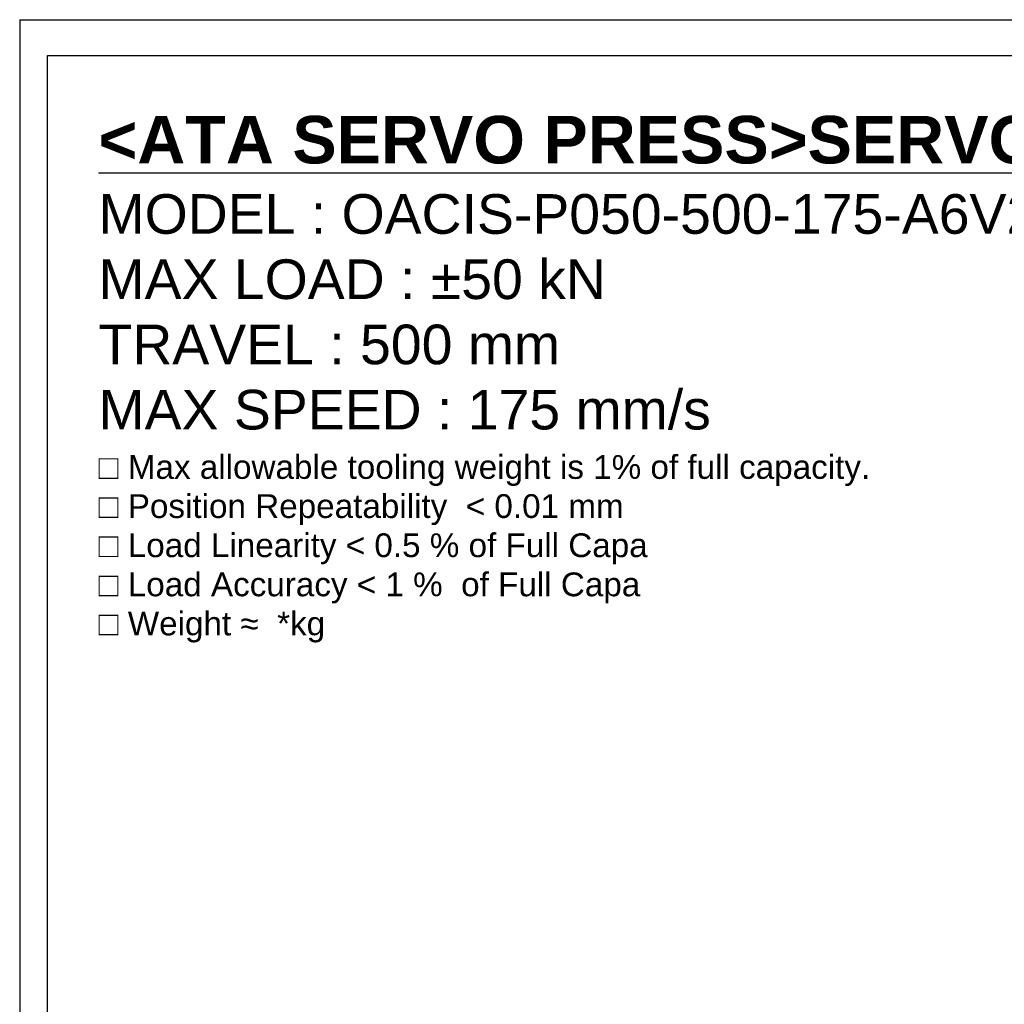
# Model space of a CAD drawing. Extents: x 0 to 2359, y -14 to 1663.
# Tile 4 of 23: x 0 to 695, y 968 to 1663. Entities that reach past the tile are written whole.
import ezdxf

# ---------------------------------------------------------------- set-up
doc = ezdxf.new("R2010")
doc.units = 0
doc.header["$LTSCALE"] = 25.4
doc.layers.get('0').update_dxf_attribs({"linetype": 'CONTINUOUS'})
doc.layers.add('ATA-TEXT', color=7, linetype='CONTINUOUS', lineweight=25)
doc.styles.add('주 문자 (ISO)', font='arial.ttf')

# ---------------------------------------------------------------- blocks, each defined once
blk = doc.blocks.new('ata-Border-A1-002')
at = {"color": 253, "ltscale": 0.5}
for q in [(841, 594), (0, 0)]:
    blk.add_line((0, 594), q, dxfattribs=at)
blk.add_line((7, 585), (834, 585))
at = {"ltscale": 0.5}
blk.add_line((7, 9), (7, 585), dxfattribs=at)

msp = doc.modelspace()

# ---------------------------------------------------------------- block references
at = {"xscale": 2.8, "yscale": 2.8, "zscale": 2.8}
msp.add_blockref('ata-Border-A1-002', (0, 0), dxfattribs=at)

# ---------------------------------------------------------------- texts
at = {"layer": 'ATA-TEXT', "color": 7, "insert": (55.6401678, 1595.2346615), "char_height": 9.8, "width": 1158.900561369, "attachment_point": 1, "line_spacing_factor": 0.987388, "style": '주 문자 (ISO)'}
msp.add_mtext('{\\fArial|b1|i0|c129|p34;\\H3.42860x;\\L<ATA SERVO PRESS>SERVO PRESS>}\\P{\\fArial|b0|i0|c129|p34;\\H2.85705x;MODEL : OACIS-P050-}{\\fArial|b0|i0|c0|p34;\\H2.85705x;5}{\\fArial|b0|i0|c129|p34;\\H2.85705x;00-}{\\fArial|b0|i0|c0|p34;\\H2.85705x;175}{\\fArial|b0|i0|c129|p34;\\H2.85705x;-A}{\\fArial|b0|i0|c0|p34;\\H2.85705x;6V200}\\P{\\fArial|b0|i0|c129|p34;\\H2.85705x;MAX LOAD : ±50 kN}\\P{\\fArial|b0|i0|c129|p34;\\H2.85705x;TRAVEL : }{\\fArial|b0|i0|c0|p34;\\H2.85705x;5}{\\fArial|b0|i0|c129|p34;\\H2.85705x;00 mm}\\P{\\fArial|b0|i0|c129|p34;\\H2.85705x;MAX SPEED : }{\\fArial|b0|i0|c0|p34;\\H2.85705x;175}{\\fArial|b0|i0|c129|p34;\\H2.85705x; mm/s}\\P{\\fArial|b0|i0|c129|p34;\\H1.71423x;□ Max allowable tooling weight is 1% of full capacity.}\\P{\\fArial|b0|i0|c129|p34;\\H1.71423x;□ Position Repeatability  }{\\fArial|b0|i0|c129|p34;\\H1.71423x;<}{\\fArial|b0|i0|c129|p34;\\H1.71423x; 0.01 mm}\\P{\\fArial|b0|i0|c129|p34;\\H1.71423x;□ Load Linearity }{\\fArial|b0|i0|c129|p34;\\H1.71423x;<}{\\fArial|b0|i0|c129|p34;\\H1.71423x; 0.5 % of Full Capa}\\P{\\fArial|b0|i0|c129|p34;\\H1.71423x;□ Load Accuracy }{\\fArial|b0|i0|c129|p34;\\H1.71423x;<}{\\fArial|b0|i0|c129|p34;\\H1.71423x; 1 %  of Full Capa}\\P{\\fArial|b0|i0|c129|p34;\\H1.71423x;□ Weight }{\\fArial|b0|i0|c0|p34;\\H1.71423x;≈}{\\fArial|b0|i0|c129|p34;\\H1.71423x; }{\\fArial|b0|i0|c0|p34;\\H1.71423x; *}{\\fArial|b0|i0|c129|p34;\\H1.71423x;kg}', dxfattribs=at)

doc.saveas('drawing.dxf')
